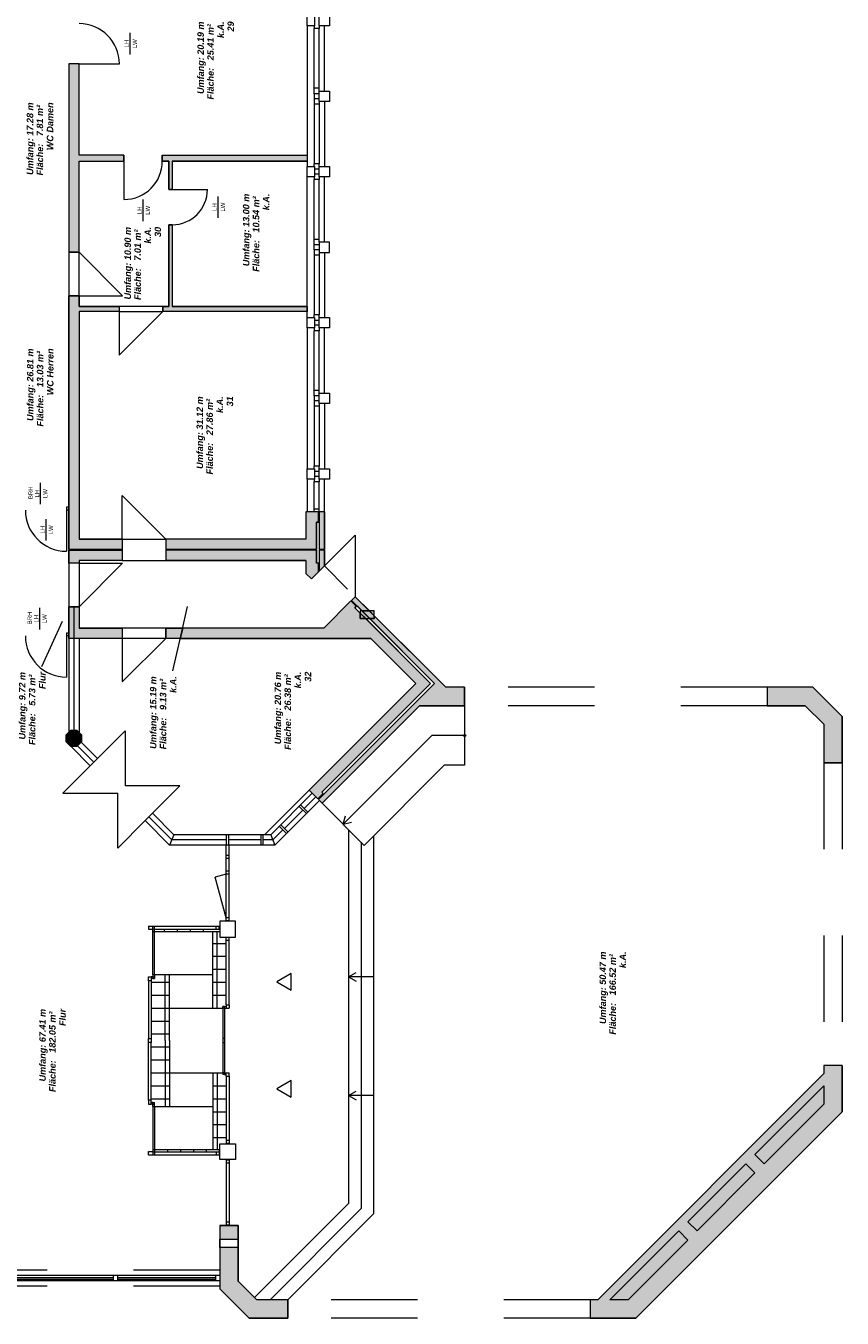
# Model space of a CAD drawing. Header units: metres. Extents: x -111 to 152, y -132 to 99.
# Tile 245 of 256: x -7 to 12, y 21 to 51. Entities that reach past the tile are written whole.
import ezdxf

# ---------------------------------------------------------------- set-up
doc = ezdxf.new("R2010")
doc.units = ezdxf.units.M
doc.linetypes.add('gestrichelt - 02', pattern=[4, 2, -2])
doc.layers.add('_EG - B (3D)', color=7, linetype='Continuous', lineweight=9)
doc.layers.add('COE_Bestand-allg.', color=7, linetype='Continuous', lineweight=9)
doc.styles.add('Arial', font='arial.ttf')
doc.styles.add('Arial (bold italic)', font='arialbi.ttf')

# ---------------------------------------------------------------- blocks, each defined once
blk = doc.blocks.new('Group-11')
at = {"layer": 'COE_Bestand-allg.', "linetype": 'Continuous', "lineweight": 0, "transparency": 33554687}
for points in [[(-5.825, 45.62), (-5.825, 47.73), (-4.785, 47.73), (-4.785, 47.87), (-5.825, 47.87), (-5.825, 49.98), (-6.065, 49.98), (-6.065, 45.62)], [(-3.665, 47.73), (-3.665, 47.07), (-3.745, 47.07), (-3.745, 47.73), (-3.895, 47.73), (-3.895, 47.87), (-0.538, 47.87), (-0.538, 47.73)], [(-3.665, 46.255), (-3.665, 44.36), (-0.538, 44.36), (-0.538, 44.245), (-3.885, 44.245), (-3.885, 44.36), (-3.745, 44.36), (-3.745, 46.255)], [(-4.825, 38.973), (-4.825, 38.733), (-6.065, 38.733), (-6.065, 44.61), (-5.825, 44.61), (-5.825, 44.36), (-4.895, 44.36), (-4.895, 44.245), (-5.825, 44.245), (-5.825, 38.973)], [(-0.325, 38.733), (-0.325, 39.363), (-0.278, 39.363), (-0.278, 39.603), (-0.565, 39.603), (-0.565, 38.973), (-3.815, 38.973), (-3.815, 38.733)], [(-0.138, 38.733), (-0.138, 39.603), (-0.258, 39.603), (-0.258, 38.733)], [(-4.825, 38.713), (-4.825, 38.473), (-5.825, 38.473), (-5.825, 38.415), (-6.065, 38.415), (-6.065, 38.713)], [(-0.278, 38.213), (-0.278, 38.413), (-0.325, 38.413), (-0.325, 38.713), (-3.815, 38.713), (-3.815, 38.473), (-0.565, 38.473), (-0.565, 38.175), (-0.44, 38.05)], [(-0.138, 38.353), (-0.138, 38.713), (-0.258, 38.713), (-0.258, 38.233)], [(2.32, 35.63), (0.82, 37.13), (0.691, 37.13), (0.691, 37.259), (0.82, 37.13), (1.019, 37.13), (1.019, 37.311), (0.691, 37.311), (0.691, 37.259), (0.568, 37.382), (0.601, 37.416), (0.478, 37.539), (-0.149, 36.913), (-3.423, 36.913), (-3.478, 36.673), (0.938, 36.673), (1.98, 35.63), (-0.495, 33.155), (-0.291, 32.952), (-0.168, 33.076), (-0.201, 33.109)], [(1.019, 37.311), (0.904, 37.311), (0.577, 37.638), (0.492, 37.553), (0.734, 37.311), (0.904, 37.311), (1.019, 37.196)], [(-5.825, 37.405), (-5.825, 36.913), (-4.825, 36.913), (-4.825, 36.673), (-6.065, 36.673), (-6.065, 37.405)], [(3.112, 35.54), (2.675, 35.54), (1.019, 37.196), (1.019, 37.13), (0.916, 37.13), (0.734, 37.311), (0.691, 37.311), (0.691, 37.13), (0.916, 37.13), (2.415, 35.63), (-0.277, 32.938), (-0.192, 32.853), (2.067, 35.113), (3.112, 35.113)], [(-3.478, 36.673), (-3.815, 36.673), (-3.815, 36.913), (-3.423, 36.913)], [(11.862, 33.788), (11.862, 34.86), (11.182, 35.54), (10.122, 35.54), (10.122, 35.113), (11.005, 35.113), (11.435, 34.683), (11.435, 33.788)], [(-5.763, 34.433), (-5.869, 34.54), (-6.021, 34.54), (-6.128, 34.433), (-6.128, 34.282), (-6.021, 34.175), (-5.869, 34.175), (-5.763, 34.282)], [(11.862, 26.778), (11.435, 26.778), (11.435, 26.589), (6.198, 21.353), (6.022, 21.353), (6.022, 20.925), (7.082, 20.925), (11.862, 25.705)], [(-2.136, 22.751), (-2.138, 22.751), (-2.138, 23.07), (-2.565, 23.07), (-2.565, 22.751), (-2.566, 22.751), (-2.566, 22.565), (-2.565, 22.565), (-2.565, 22.751), (-2.138, 22.751), (-2.138, 22.565), (-2.136, 22.565)], [(-0.988, 21.353), (-1.708, 21.353), (-2.138, 21.782), (-2.138, 22.565), (-2.565, 22.565), (-2.565, 21.605), (-1.885, 20.925), (-0.988, 20.925)]]:
    blk.add_hatch(color=252, dxfattribs=at).paths.add_polyline_path(points)
at = {"layer": 'COE_Bestand-allg.', "color": 7, "linetype": 'Continuous', "lineweight": 9, "transparency": 33554687}
for p, q in [((-4.64, 50.198), (-4.64, 50.698)), ((-0.538, 50.863), (-0.538, 47.603)), ((-0.378, 50.863), (-0.378, 50.8)), ((-0.378, 49.415), (-0.378, 50.8)), ((-0.258, 50.8), (-0.378, 50.8)), ((-0.258, 50.863), (-0.258, 50.8)), ((-0.258, 49.415), (-0.258, 50.8)), ((-0.138, 49.353), (-0.138, 50.863)), ((-6.065, 49.98), (-6.065, 45.62)), ((-5.825, 49.98), (-6.065, 49.98)), ((-5.825, 47.87), (-5.825, 49.98)), ((-5.825, 49.98), (-4.89, 49.98)), ((-0.378, 49.29), (-0.378, 49.415)), ((-0.258, 49.415), (-0.378, 49.415)), ((-0.258, 49.353), (-0.258, 49.415)), ((-0.378, 49.29), (-0.378, 49.175)), ((-0.258, 49.29), (-0.378, 49.29)), ((-0.378, 49.175), (-0.378, 49.05)), ((-0.258, 49.175), (-0.378, 49.175)), ((-0.258, 49.113), (-0.258, 49.05)), ((-0.138, 49.113), (-0.138, 47.603)), ((-0.378, 49.05), (-0.378, 47.665)), ((-0.258, 49.05), (-0.378, 49.05)), ((-0.258, 49.05), (-0.258, 47.665)), ((-4.785, 47.87), (-5.825, 47.87)), ((-5.825, 45.62), (-5.825, 47.73)), ((-5.825, 47.73), (-4.785, 47.73)), ((-4.785, 47.87), (-4.785, 47.73)), ((-4.785, 47.73), (-4.785, 46.84)), ((-3.895, 47.87), (-0.538, 47.87)), ((-3.895, 47.87), (-3.895, 47.73)), ((-3.895, 47.73), (-3.745, 47.73)), ((-3.745, 47.73), (-3.745, 47.07)), ((-3.665, 47.73), (-3.665, 47.07)), ((-3.665, 47.73), (-0.538, 47.73)), ((-0.378, 47.603), (-0.378, 47.665)), ((-0.258, 47.665), (-0.378, 47.665)), ((-0.258, 47.603), (-0.258, 47.665)), ((-0.538, 44.103), (-0.538, 47.363)), ((-0.378, 47.363), (-0.378, 47.3)), ((-0.258, 47.54), (-0.365, 47.54)), ((-0.258, 47.425), (-0.365, 47.425)), ((-0.258, 47.363), (-0.258, 47.3)), ((-0.138, 45.853), (-0.138, 47.363)), ((-3.745, 47.07), (-3.665, 47.07)), ((-3.665, 47.07), (-2.85, 47.07)), ((-0.378, 45.915), (-0.378, 47.3)), ((-0.258, 47.3), (-0.378, 47.3)), ((-0.258, 45.915), (-0.258, 47.3)), ((-4.34, 46.34), (-4.34, 46.84)), ((-2.6, 46.413), (-2.6, 46.913)), ((-3.745, 46.255), (-3.745, 44.36)), ((-3.665, 46.255), (-3.745, 46.255)), ((-3.665, 46.255), (-3.665, 44.36)), ((-0.378, 45.79), (-0.378, 45.915)), ((-0.258, 45.915), (-0.378, 45.915)), ((-0.258, 45.853), (-0.258, 45.915)), ((-5.825, 45.62), (-6.065, 45.62)), ((-4.815, 44.61), (-5.825, 45.62)), ((-0.378, 45.675), (-0.378, 45.79)), ((-0.258, 45.79), (-0.378, 45.79)), ((-0.258, 45.675), (-0.378, 45.675)), ((-0.378, 45.675), (-0.378, 45.55)), ((-0.378, 45.55), (-0.378, 44.165)), ((-0.258, 45.55), (-0.378, 45.55)), ((-0.258, 45.613), (-0.258, 45.55)), ((-0.258, 45.55), (-0.258, 44.165)), ((-0.138, 45.613), (-0.138, 44.103)), ((-6.065, 44.61), (-6.065, 38.733)), ((-5.825, 44.61), (-6.065, 44.61)), ((-5.825, 44.36), (-5.825, 44.61)), ((-5.825, 44.61), (-4.815, 44.61)), ((-4.895, 44.36), (-5.825, 44.36)), ((-4.895, 44.36), (-4.895, 44.245)), ((-3.885, 44.36), (-3.885, 44.245)), ((-3.745, 44.36), (-3.885, 44.36)), ((-0.538, 44.36), (-3.665, 44.36)), ((-5.825, 44.245), (-5.825, 38.973)), ((-4.895, 44.245), (-5.825, 44.245)), ((-4.895, 44.245), (-4.895, 43.235)), ((-4.895, 43.235), (-3.885, 44.245)), ((-0.538, 44.245), (-3.885, 44.245)), ((-0.378, 44.103), (-0.378, 44.165)), ((-0.258, 44.165), (-0.378, 44.165)), ((-0.258, 44.04), (-0.365, 44.04)), ((-0.258, 44.103), (-0.258, 44.165)), ((-0.538, 43.863), (-0.538, 40.603)), ((-0.378, 43.863), (-0.378, 43.8)), ((-0.378, 42.415), (-0.378, 43.8)), ((-0.258, 43.8), (-0.378, 43.8)), ((-0.258, 43.925), (-0.365, 43.925)), ((-0.258, 43.863), (-0.258, 43.8)), ((-0.258, 42.415), (-0.258, 43.8)), ((-0.138, 42.353), (-0.138, 43.863)), ((-0.378, 42.29), (-0.378, 42.415)), ((-0.258, 42.415), (-0.378, 42.415)), ((-0.378, 42.29), (-0.378, 42.175)), ((-0.258, 42.29), (-0.378, 42.29)), ((-0.258, 42.353), (-0.258, 42.415)), ((-0.378, 42.175), (-0.378, 42.05)), ((-0.258, 42.175), (-0.378, 42.175)), ((-0.378, 42.05), (-0.378, 40.665)), ((-0.258, 42.05), (-0.378, 42.05)), ((-0.258, 42.113), (-0.258, 42.05)), ((-0.258, 42.05), (-0.258, 40.665)), ((-0.138, 42.113), (-0.138, 40.603)), ((-0.378, 40.603), (-0.378, 40.665)), ((-0.258, 40.665), (-0.378, 40.665)), ((-0.258, 40.54), (-0.365, 40.54)), ((-0.258, 40.425), (-0.365, 40.425)), ((-0.258, 40.603), (-0.258, 40.665)), ((-6.715, 39.778), (-6.715, 40.278)), ((-0.538, 40.363), (-0.538, 39.603)), ((-0.378, 40.363), (-0.378, 40.3)), ((-0.378, 39.665), (-0.378, 40.3)), ((-0.258, 40.3), (-0.378, 40.3)), ((-0.258, 40.363), (-0.258, 40.3)), ((-0.258, 39.665), (-0.258, 40.3)), ((-0.138, 39.603), (-0.138, 40.363)), ((-4.825, 38.973), (-4.825, 39.983)), ((-4.825, 39.983), (-3.815, 38.973)), ((-6.065, 39.71), (-6.115, 39.71)), ((-6.115, 39.71), (-6.115, 39.645)), ((-6.065, 39.645), (-6.115, 39.645)), ((-6.115, 39.645), (-6.115, 38.69)), ((-0.278, 39.603), (-0.565, 39.603)), ((-0.565, 39.603), (-0.565, 38.973)), ((-0.378, 39.603), (-0.378, 39.665)), ((-0.258, 39.665), (-0.378, 39.665)), ((-0.278, 39.603), (-0.278, 39.363)), ((-0.258, 39.603), (-0.258, 39.665)), ((-0.138, 39.603), (-0.258, 39.603)), ((-0.258, 39.603), (-0.258, 38.733)), ((-0.138, 39.603), (-0.138, 38.733)), ((-6.585, 38.938), (-6.585, 39.438)), ((-0.325, 39.363), (-0.325, 38.733)), ((-0.278, 39.363), (-0.325, 39.363)), ((-4.825, 38.973), (-5.825, 38.973)), ((-4.825, 38.973), (-4.825, 38.733)), ((-3.815, 38.973), (-3.815, 38.473)), ((-0.565, 38.973), (-3.815, 38.973)), ((-0.138, 38.353), (0.577, 39.067)), ((0.577, 39.067), (0.577, 37.638)), ((-4.825, 38.733), (-6.065, 38.733)), ((-6.065, 38.713), (-6.065, 38.415)), ((-4.825, 38.713), (-6.065, 38.713)), ((-4.825, 38.733), (-4.825, 38.713)), ((-4.825, 38.713), (-4.825, 38.473)), ((-0.325, 38.733), (-3.815, 38.733)), ((-0.325, 38.713), (-3.815, 38.713)), ((-0.325, 38.713), (-0.325, 38.413)), ((-0.138, 38.733), (-0.258, 38.733)), ((-0.138, 38.713), (-0.258, 38.713)), ((-0.258, 38.713), (-0.258, 38.233)), ((-0.138, 38.713), (-0.138, 38.353)), ((-5.825, 38.415), (-6.065, 38.415)), ((-5.825, 38.473), (-5.825, 38.415)), ((-4.825, 38.473), (-5.825, 38.473)), ((-5.825, 38.415), (-4.815, 38.415)), ((-4.815, 38.415), (-5.825, 37.405)), ((-0.565, 38.473), (-3.815, 38.473)), ((-0.565, 38.473), (-0.565, 38.175)), ((-0.278, 38.413), (-0.325, 38.413)), ((-0.278, 38.413), (-0.278, 38.213)), ((-0.138, 38.353), (-0.258, 38.233)), ((-0.565, 38.175), (-0.44, 38.05)), ((-0.278, 38.213), (-0.44, 38.05)), ((0.478, 37.539), (-0.149, 36.913)), ((0.478, 37.539), (0.601, 37.416)), ((0.577, 37.638), (0.492, 37.553)), ((0.492, 37.553), (2.415, 35.63)), ((0.577, 37.638), (2.675, 35.54)), ((-6.735, 36.878), (-6.735, 37.378)), ((-6.065, 37.405), (-6.065, 34.496)), ((-5.825, 37.405), (-6.065, 37.405)), ((-6.065, 36.673), (-6.065, 37.405)), ((-5.945, 37.405), (-5.945, 34.54)), ((-5.825, 37.405), (-5.825, 36.913)), ((-3.443, 36.827), (-3.31, 37.408)), ((0.601, 37.416), (0.568, 37.382)), ((0.568, 37.382), (2.32, 35.63)), ((-6.685, 36.023), (-6.205, 37.073)), ((-4.825, 36.913), (-5.825, 36.913)), ((-4.825, 36.913), (-4.825, 36.673)), ((-3.423, 36.913), (-3.815, 36.913)), ((-3.815, 36.913), (-3.815, 36.673)), ((-3.65, 35.923), (-3.443, 36.827)), ((-0.149, 36.913), (-3.423, 36.913)), ((-6.065, 36.795), (-6.115, 36.795)), ((-6.115, 36.795), (-6.115, 36.73)), ((-6.065, 36.73), (-6.115, 36.73)), ((-6.115, 36.73), (-6.115, 35.775)), ((-4.825, 36.673), (-6.065, 36.673)), ((-5.825, 36.673), (-5.825, 34.496)), ((-4.825, 36.673), (-4.825, 35.663)), ((-4.825, 35.663), (-3.815, 36.673)), ((-3.478, 36.673), (-3.815, 36.673)), ((0.938, 36.673), (-3.478, 36.673)), ((0.938, 36.673), (1.98, 35.63)), ((1.98, 35.63), (-0.495, 33.155)), ((2.415, 35.63), (-0.277, 32.938)), ((2.32, 35.63), (-0.201, 33.109)), ((3.112, 35.54), (2.675, 35.54)), ((3.112, 35.54), (3.112, 35.113)), ((11.182, 35.54), (10.122, 35.54)), ((10.122, 35.54), (10.122, 35.113)), ((11.182, 35.54), (11.862, 34.86)), ((2.067, 35.113), (-0.192, 32.853)), ((3.112, 35.113), (2.067, 35.113)), ((3.112, 35.113), (3.112, 33.733)), ((11.005, 35.113), (10.122, 35.113)), ((11.005, 35.113), (11.435, 34.683)), ((11.862, 34.86), (11.862, 33.788)), ((-5.396, 33.893), (-4.76, 34.53)), ((-4.76, 34.53), (-4.76, 33.257)), ((11.435, 34.683), (11.435, 33.788)), ((-6.018, 34.175), (-5.566, 33.723)), ((-5.859, 34.186), (-5.481, 33.808)), ((-5.774, 34.271), (-5.396, 33.893)), ((0.296, 32.365), (2.353, 34.423)), ((3.112, 34.423), (2.353, 34.423)), ((-5.396, 33.893), (-5.566, 33.723)), ((-5.566, 33.723), (-6.202, 33.087)), ((2.639, 33.733), (0.784, 31.877)), ((3.112, 33.733), (2.639, 33.733)), ((11.862, 33.788), (11.435, 33.788)), ((-3.487, 33.257), (-4.76, 33.257)), ((-4.123, 32.62), (-3.487, 33.257)), ((-6.202, 33.087), (-4.93, 33.087)), ((-4.93, 31.814), (-4.93, 33.087)), ((-0.424, 33.085), (-1.383, 32.125)), ((-0.339, 33), (-0.607, 32.732)), ((-0.495, 33.155), (-0.291, 32.952)), ((-0.168, 33.076), (-0.291, 32.952)), ((-0.277, 32.938), (-0.192, 32.853)), ((-0.201, 33.109), (-0.168, 33.076)), ((-0.254, 32.915), (-1.284, 31.885)), ((-0.642, 32.696), (-1.067, 32.272)), ((-0.557, 32.612), (-0.727, 32.781)), ((-0.522, 32.647), (-0.692, 32.817)), ((0.784, 31.877), (-0.192, 32.853)), ((-4.293, 32.451), (-4.93, 31.814)), ((-4.123, 32.62), (-4.293, 32.451)), ((-4.293, 32.451), (-3.727, 31.885)), ((-4.208, 32.536), (-3.678, 32.005)), ((-4.123, 32.62), (-3.628, 32.125)), ((-0.982, 32.187), (-1.151, 32.357)), ((0.296, 32.365), (0.347, 32.558)), ((0.296, 32.365), (0.489, 32.417)), ((-3.628, 32.125), (-3.727, 31.885)), ((-1.383, 32.125), (-3.628, 32.125)), ((-2.407, 31.885), (-2.407, 32.125)), ((-2.357, 31.885), (-2.357, 32.125)), ((-1.607, 31.885), (-1.607, 32.125)), ((-1.558, 31.885), (-1.558, 32.125)), ((-1.383, 32.125), (-1.284, 31.885)), ((-1.102, 32.237), (-1.334, 32.005)), ((-1.017, 32.152), (-1.187, 32.322)), ((0.422, 32.238), (0.422, 23.583)), ((1.002, 32.096), (1.002, 23.343)), ((-1.284, 31.885), (-3.727, 31.885)), ((-2.407, 32.005), (-3.678, 32.005)), ((-2.419, 30.119), (-2.419, 31.885)), ((-1.607, 32.005), (-2.357, 32.005)), ((-2.347, 30.119), (-2.347, 31.885)), ((-1.334, 32.005), (-1.558, 32.005)), ((0.712, 31.948), (0.712, 23.463)), ((-2.347, 31.646), (-2.419, 31.646)), ((-2.347, 31.577), (-2.419, 31.577)), ((-2.419, 31.208), (-2.671, 31.14)), ((-2.419, 30.198), (-2.671, 31.14)), ((-2.347, 31.277), (-2.419, 31.277)), ((-2.347, 31.208), (-2.419, 31.208)), ((-4.215, 30.009), (-4.114, 30.009)), ((-4.215, 30.009), (-4.215, 29.934)), ((-4.114, 30.009), (-4.076, 30.009)), ((-4.114, 29.934), (-4.114, 30.009)), ((-4.076, 30.009), (-2.575, 30.009)), ((-4.076, 29.937), (-4.076, 30.009)), ((-2.644, 29.937), (-2.644, 30.009)), ((-2.575, 29.937), (-2.575, 30.009)), ((-2.575, 30.009), (-2.565, 30.009)), ((-2.347, 30.198), (-2.419, 30.198)), ((-2.347, 30.129), (-2.419, 30.129)), ((-4.215, 29.934), (-4.114, 29.934)), ((-4.114, 29.937), (-4.076, 29.937)), ((-4.114, 29.884), (-4.114, 29.934)), ((-4.114, 28.884), (-4.114, 29.884)), ((-4.114, 29.884), (-4.076, 29.884)), ((-4.076, 29.937), (-2.575, 29.937)), ((-4.076, 29.884), (-4.076, 29.937)), ((-4.076, 28.884), (-4.076, 29.884)), ((-4.076, 29.884), (-2.565, 29.884)), ((-3.844, 29.884), (-3.844, 29.937)), ((-3.544, 29.884), (-3.544, 29.937)), ((-3.244, 29.884), (-3.244, 29.937)), ((-2.944, 29.884), (-2.944, 29.937)), ((-2.726, 28.108), (-2.726, 29.884)), ((-2.626, 28.108), (-2.626, 29.884)), ((-2.575, 29.937), (-2.565, 29.937)), ((-2.419, 29.744), (-2.419, 29.754)), ((-2.419, 28.187), (-2.419, 29.744)), ((-2.347, 29.744), (-2.419, 29.744)), ((-2.347, 29.675), (-2.419, 29.675)), ((-2.347, 29.744), (-2.347, 29.754)), ((-2.347, 28.187), (-2.347, 29.744)), ((-2.726, 29.608), (-2.419, 29.608)), ((-2.726, 29.308), (-2.419, 29.308)), ((-4.114, 28.834), (-4.15, 28.834)), ((-4.114, 28.796), (-4.15, 28.796)), ((-4.114, 28.884), (-4.114, 28.834)), ((-4.114, 28.884), (-4.076, 28.884)), ((-4.114, 28.834), (-4.076, 28.834)), ((-4.114, 28.834), (-4.114, 28.796)), ((-4.114, 28.796), (-4.076, 28.796)), ((-4.076, 28.884), (-4.076, 28.834)), ((-4.076, 28.884), (-3.726, 28.884)), ((-4.076, 28.834), (-4.076, 28.796)), ((-3.826, 27.358), (-3.826, 28.884)), ((-3.726, 27.358), (-3.726, 28.884)), ((-3.726, 28.884), (-2.726, 28.884)), ((-2.726, 29.008), (-2.419, 29.008)), ((0.422, 28.833), (0.596, 28.933)), ((1.002, 28.833), (0.422, 28.833)), ((0.422, 28.833), (0.596, 28.733)), ((-4.215, 28.74), (-4.215, 27.405)), ((-4.15, 28.74), (-4.15, 27.405)), ((-4.15, 28.708), (-3.726, 28.708)), ((-2.726, 28.708), (-2.419, 28.708)), ((-4.15, 28.408), (-3.726, 28.408)), ((-2.726, 28.408), (-2.419, 28.408)), ((-2.455, 28.146), (-2.493, 28.146)), ((-2.493, 28.108), (-2.493, 28.146)), ((-2.455, 28.108), (-2.455, 28.146)), ((-2.455, 28.146), (-2.419, 28.146)), ((-2.419, 28.187), (-2.347, 28.187)), ((-2.419, 28.187), (-2.419, 28.108)), ((-2.347, 28.187), (-2.347, 28.108)), ((-4.15, 28.108), (-3.726, 28.108)), ((-3.726, 28.108), (-2.493, 28.108)), ((-2.493, 28.108), (-2.493, 27.408)), ((-2.455, 28.108), (-2.493, 28.108)), ((-2.455, 28.108), (-2.455, 27.408)), ((-2.455, 28.108), (-2.419, 28.108)), ((-2.419, 28.108), (-2.347, 28.108)), ((-4.15, 27.808), (-3.726, 27.808)), ((-4.215, 25.976), (-4.215, 27.311)), ((-4.15, 27.508), (-3.726, 27.508)), ((-4.15, 25.976), (-4.15, 27.311)), ((-3.826, 27.358), (-3.826, 25.832)), ((-3.726, 27.358), (-3.726, 25.832)), ((-2.493, 27.408), (-2.493, 27.308)), ((-2.493, 27.408), (-2.455, 27.408)), ((-2.493, 27.308), (-2.493, 26.608)), ((-2.493, 27.308), (-2.455, 27.308)), ((-2.455, 27.408), (-2.455, 27.308)), ((-2.455, 27.308), (-2.455, 26.608)), ((-4.15, 27.208), (-3.726, 27.208)), ((-4.15, 26.908), (-3.726, 26.908)), ((11.435, 26.778), (11.435, 26.589)), ((11.862, 26.778), (11.435, 26.778)), ((11.862, 26.778), (11.862, 25.705)), ((-4.15, 26.608), (-3.726, 26.608)), ((-3.726, 26.608), (-2.493, 26.608)), ((-2.726, 26.608), (-2.726, 24.832)), ((-2.626, 26.608), (-2.626, 24.832)), ((-2.455, 26.608), (-2.493, 26.608)), ((-2.493, 26.608), (-2.493, 26.57)), ((-2.455, 26.57), (-2.493, 26.57)), ((-2.455, 26.608), (-2.455, 26.57)), ((-2.455, 26.608), (-2.419, 26.608)), ((-2.455, 26.57), (-2.419, 26.57)), ((-2.419, 26.608), (-2.347, 26.608)), ((-2.419, 26.529), (-2.419, 26.608)), ((-2.419, 26.529), (-2.419, 24.972)), ((-2.419, 26.529), (-2.347, 26.529)), ((-2.347, 26.529), (-2.347, 26.608)), ((-2.347, 26.529), (-2.347, 24.972)), ((6.198, 21.353), (11.435, 26.589)), ((-4.15, 26.308), (-3.726, 26.308)), ((-2.726, 26.308), (-2.419, 26.308)), ((0.422, 26.083), (0.596, 26.183)), ((1.002, 26.083), (0.422, 26.083)), ((0.422, 26.083), (0.596, 25.983)), ((9.842, 24.713), (11.435, 26.306)), ((11.435, 26.306), (11.435, 25.882)), ((-4.15, 26.008), (-3.726, 26.008)), ((-4.114, 25.92), (-4.15, 25.92)), ((-4.114, 25.882), (-4.15, 25.882)), ((-4.114, 25.92), (-4.076, 25.92)), ((-4.114, 25.882), (-4.114, 25.92)), ((-4.114, 25.882), (-4.076, 25.882)), ((-4.114, 25.832), (-4.114, 25.882)), ((-4.114, 25.832), (-4.114, 24.832)), ((-4.114, 25.832), (-4.076, 25.832)), ((-4.076, 25.882), (-4.076, 25.92)), ((-4.076, 25.832), (-4.076, 25.882)), ((-4.076, 25.832), (-4.076, 24.832)), ((-4.076, 25.832), (-3.726, 25.832)), ((-3.726, 25.832), (-2.726, 25.832)), ((-2.726, 26.008), (-2.419, 26.008)), ((10.054, 24.501), (11.435, 25.882)), ((-2.726, 25.708), (-2.419, 25.708)), ((7.082, 20.925), (11.862, 25.705)), ((-2.726, 25.408), (-2.419, 25.408)), ((-2.726, 25.108), (-2.419, 25.108)), ((-2.347, 25.041), (-2.419, 25.041)), ((-2.347, 24.972), (-2.419, 24.972)), ((-2.419, 24.972), (-2.419, 24.962)), ((-2.347, 24.972), (-2.347, 24.962)), ((-4.215, 24.707), (-4.215, 24.782)), ((-4.215, 24.782), (-4.114, 24.782)), ((-4.215, 24.707), (-4.114, 24.707)), ((-4.114, 24.832), (-4.114, 24.779)), ((-4.114, 24.832), (-4.076, 24.832)), ((-4.114, 24.779), (-4.076, 24.779)), ((-4.114, 24.779), (-4.114, 24.707)), ((-4.114, 24.707), (-4.076, 24.707)), ((-4.076, 24.832), (-4.076, 24.779)), ((-4.076, 24.832), (-2.565, 24.832)), ((-4.076, 24.779), (-2.575, 24.779)), ((-4.076, 24.779), (-4.076, 24.707)), ((-4.076, 24.707), (-2.575, 24.707)), ((-3.776, 24.832), (-3.776, 24.779)), ((-3.476, 24.832), (-3.476, 24.779)), ((-3.176, 24.832), (-3.176, 24.779)), ((-2.876, 24.832), (-2.876, 24.779)), ((-2.644, 24.779), (-2.644, 24.707)), ((-2.576, 24.832), (-2.576, 24.779)), ((-2.575, 24.779), (-2.575, 24.707)), ((-2.575, 24.779), (-2.565, 24.779)), ((-2.575, 24.707), (-2.565, 24.707)), ((-2.419, 24.597), (-2.419, 23.07)), ((-2.347, 24.587), (-2.419, 24.587)), ((-2.347, 24.597), (-2.347, 23.07)), ((10.054, 24.501), (9.842, 24.713)), ((-2.347, 24.518), (-2.419, 24.518)), ((8.286, 23.158), (9.63, 24.501)), ((8.498, 22.946), (9.842, 24.289)), ((9.842, 24.289), (9.63, 24.501)), ((-1.758, 21.402), (0.422, 23.583)), ((-1.398, 21.353), (0.712, 23.463)), ((-2.565, 23.07), (-2.565, 21.605)), ((-2.565, 23.07), (-2.138, 23.07)), ((-2.347, 23.149), (-2.419, 23.149)), ((-2.347, 23.08), (-2.419, 23.08)), ((-2.138, 23.07), (-2.138, 21.782)), ((-0.988, 21.353), (1.002, 23.343)), ((8.498, 22.946), (8.286, 23.158)), ((6.481, 21.353), (8.074, 22.946)), ((8.286, 22.733), (8.074, 22.946)), ((6.905, 21.353), (8.286, 22.733)), ((-5.025, 21.913), (-7.295, 21.913)), ((-5.025, 21.858), (-7.295, 21.858)), ((-4.925, 21.913), (-5.025, 21.913)), ((-5.025, 21.788), (-5.025, 21.913)), ((-2.665, 21.913), (-4.925, 21.913)), ((-4.925, 21.788), (-4.925, 21.913)), ((-2.665, 21.858), (-4.925, 21.858)), ((-2.565, 21.913), (-2.665, 21.913)), ((-2.665, 21.913), (-2.665, 21.788)), ((-5.025, 21.823), (-7.295, 21.823)), ((-5.025, 21.788), (-7.295, 21.788)), ((-4.925, 21.788), (-5.025, 21.788)), ((-2.665, 21.823), (-4.925, 21.823)), ((-2.665, 21.788), (-4.925, 21.788)), ((-2.565, 21.788), (-2.665, 21.788)), ((-2.565, 21.605), (-1.885, 20.925)), ((-2.138, 21.782), (-1.708, 21.353)), ((-0.988, 21.353), (-1.708, 21.353)), ((-0.988, 21.353), (-0.988, 20.925)), ((6.198, 21.353), (6.022, 21.353)), ((6.022, 21.353), (6.022, 20.925)), ((6.905, 21.353), (6.481, 21.353)), ((-0.988, 20.925), (-1.885, 20.925)), ((7.082, 20.925), (6.022, 20.925))]:
    blk.add_line(p, q, dxfattribs=at)
at = {"layer": 'COE_Bestand-allg.', "color": 7, "linetype": 'gestrichelt - 02', "lineweight": 9, "transparency": 33554687}
for p, q in [((-6.065, 45.62), (-6.065, 44.61)), ((-5.825, 44.61), (-5.825, 45.62)), ((-3.885, 44.36), (-4.895, 44.36)), ((-4.895, 44.245), (-3.885, 44.245)), ((-4.825, 38.973), (-3.815, 38.973)), ((-6.065, 38.415), (-6.065, 37.405)), ((-5.825, 38.415), (-5.825, 37.405)), ((-4.825, 38.473), (-3.815, 38.473)), ((0.4, 37.815), (-0.138, 38.353)), ((-3.815, 36.913), (-4.825, 36.913)), ((-3.815, 36.673), (-4.825, 36.673)), ((10.122, 35.54), (3.112, 35.54)), ((10.122, 35.113), (3.112, 35.113)), ((11.435, 33.788), (11.435, 26.778)), ((11.862, 33.788), (11.862, 26.778)), ((-0.495, 33.155), (-1.525, 32.125)), ((-2.565, 22.033), (-7.395, 22.033)), ((-2.565, 21.668), (-7.395, 21.668)), ((6.022, 21.353), (-0.988, 21.353)), ((6.022, 20.925), (-0.988, 20.925))]:
    blk.add_line(p, q, dxfattribs=at)
at = {"layer": 'COE_Bestand-allg.', "color": 7, "linetype": 'Continuous', "lineweight": 9, "transparency": 33554687, "flags": 128}
for points in [[(-0.538, 50.863), (-0.538, 51.103), (-0.365, 51.103), (-0.365, 50.863)], [(-0.258, 50.863), (-0.258, 51.103), (-0.018, 51.103), (-0.018, 50.863)], [(-5.825, 45.62), (-5.825, 47.73), (-4.785, 47.73), (-4.785, 47.87), (-5.825, 47.87), (-5.825, 49.98), (-6.065, 49.98), (-6.065, 45.62)], [(-0.258, 49.113), (-0.258, 49.353), (-0.018, 49.353), (-0.018, 49.113)], [(-3.665, 47.73), (-3.665, 47.07), (-3.745, 47.07), (-3.745, 47.73), (-3.895, 47.73), (-3.895, 47.87), (-0.538, 47.87), (-0.538, 47.73)], [(-0.538, 47.363), (-0.538, 47.603), (-0.365, 47.603), (-0.365, 47.363)], [(-0.258, 47.363), (-0.258, 47.603), (-0.018, 47.603), (-0.018, 47.363)], [(-3.665, 46.255), (-3.665, 44.36), (-0.538, 44.36), (-0.538, 44.245), (-3.885, 44.245), (-3.885, 44.36), (-3.745, 44.36), (-3.745, 46.255)], [(-0.258, 45.853), (-0.258, 45.613), (-0.018, 45.613), (-0.018, 45.853)], [(-4.825, 38.973), (-4.825, 38.733), (-6.065, 38.733), (-6.065, 44.61), (-5.825, 44.61), (-5.825, 44.36), (-4.895, 44.36), (-4.895, 44.245), (-5.825, 44.245), (-5.825, 38.973)], [(-0.538, 43.863), (-0.538, 44.103), (-0.365, 44.103), (-0.365, 43.863)], [(-0.258, 43.863), (-0.258, 44.103), (-0.018, 44.103), (-0.018, 43.863)], [(-0.258, 42.113), (-0.258, 42.353), (-0.018, 42.353), (-0.018, 42.113)], [(-0.538, 40.363), (-0.538, 40.603), (-0.365, 40.603), (-0.365, 40.363)], [(-0.258, 40.363), (-0.258, 40.603), (-0.018, 40.603), (-0.018, 40.363)], [(-0.325, 38.733), (-0.325, 39.363), (-0.278, 39.363), (-0.278, 39.603), (-0.565, 39.603), (-0.565, 38.973), (-3.815, 38.973), (-3.815, 38.733)], [(-0.138, 38.733), (-0.138, 39.603), (-0.258, 39.603), (-0.258, 38.733)], [(-4.825, 38.713), (-4.825, 38.473), (-5.825, 38.473), (-5.825, 38.415), (-6.065, 38.415), (-6.065, 38.713)], [(-0.278, 38.213), (-0.278, 38.413), (-0.325, 38.413), (-0.325, 38.713), (-3.815, 38.713), (-3.815, 38.473), (-0.565, 38.473), (-0.565, 38.175), (-0.44, 38.05)], [(-0.138, 38.353), (-0.138, 38.713), (-0.258, 38.713), (-0.258, 38.233)], [(2.32, 35.63), (0.82, 37.13), (0.691, 37.13), (0.691, 37.259), (0.82, 37.13), (1.019, 37.13), (1.019, 37.311), (0.691, 37.311), (0.691, 37.259), (0.568, 37.382), (0.601, 37.416), (0.478, 37.539), (-0.149, 36.913), (-3.423, 36.913), (-3.478, 36.673), (0.938, 36.673), (1.98, 35.63), (-0.495, 33.155), (-0.291, 32.952), (-0.168, 33.076), (-0.201, 33.109)], [(1.019, 37.311), (0.904, 37.311), (0.577, 37.638), (0.492, 37.553), (0.734, 37.311), (0.904, 37.311), (1.019, 37.196)], [(-5.825, 37.405), (-5.825, 36.913), (-4.825, 36.913), (-4.825, 36.673), (-6.065, 36.673), (-6.065, 37.405)], [(3.112, 35.54), (2.675, 35.54), (1.019, 37.196), (1.019, 37.13), (0.916, 37.13), (0.734, 37.311), (0.691, 37.311), (0.691, 37.13), (0.916, 37.13), (2.415, 35.63), (-0.277, 32.938), (-0.192, 32.853), (2.067, 35.113), (3.112, 35.113)], [(-3.478, 36.673), (-3.815, 36.673), (-3.815, 36.913), (-3.423, 36.913)], [(11.862, 33.788), (11.862, 34.86), (11.182, 35.54), (10.122, 35.54), (10.122, 35.113), (11.005, 35.113), (11.435, 34.683), (11.435, 33.788)], [(-5.763, 34.433), (-5.869, 34.54), (-6.021, 34.54), (-6.128, 34.433), (-6.128, 34.282), (-6.021, 34.175), (-5.869, 34.175), (-5.763, 34.282)], [(-2.2, 29.754), (-2.2, 30.119), (-2.565, 30.119), (-2.565, 29.754)], [(-4.15, 28.834), (-4.15, 28.74), (-4.215, 28.74), (-4.215, 28.834)], [(-0.908, 28.522), (-0.908, 28.908), (-1.242, 28.715)], [(-4.15, 27.405), (-4.15, 27.311), (-4.215, 27.311), (-4.215, 27.405)], [(11.862, 26.778), (11.435, 26.778), (11.435, 26.589), (6.198, 21.353), (6.022, 21.353), (6.022, 20.925), (7.082, 20.925), (11.862, 25.705)], [(-0.908, 26.047), (-0.908, 26.433), (-1.242, 26.24)], [(-4.15, 25.882), (-4.15, 25.976), (-4.215, 25.976), (-4.215, 25.882)], [(-2.2, 24.962), (-2.2, 24.597), (-2.565, 24.597), (-2.565, 24.962)], [(-2.136, 22.751), (-2.138, 22.751), (-2.138, 23.07), (-2.565, 23.07), (-2.565, 22.751), (-2.566, 22.751), (-2.566, 22.565), (-2.565, 22.565), (-2.565, 22.751), (-2.138, 22.751), (-2.138, 22.565), (-2.136, 22.565)], [(-0.988, 21.353), (-1.708, 21.353), (-2.138, 21.782), (-2.138, 22.565), (-2.565, 22.565), (-2.565, 21.605), (-1.885, 20.925), (-0.988, 20.925)]]:
    blk.add_lwpolyline(points, close=True, dxfattribs=at)
at = {"layer": 'COE_Bestand-allg.', "color": 7, "linetype": 'Continuous', "lineweight": 9, "transparency": 33554687}
blk.add_circle((3.112, 34.423), 0.025, dxfattribs=at)
for centre, radius, start, end in [((-5.825, 49.98), 0.935, 0, 90), ((-4.785, 47.73), 0.89, 270, 0), ((-3.665, 47.07), 0.815, 270, 0), ((-6.115, 39.645), 0.955, 180, 270), ((-6.115, 36.73), 0.955, 180, 270)]:
    blk.add_arc(centre, radius, start, end, dxfattribs=at)
at = {"layer": 'COE_Bestand-allg.', "color": 7, "transparency": 33554687, "rotation": 90, "line_spacing_factor": 0.25}
for s, insert, char_height, attachment_point, style in [('k.A.', (-2.618, 50.58), 0.1503, 1, 'Arial (bold italic)'), ('29', (-2.384, 50.732), 0.1503, 1, 'Arial (bold italic)'), ('Umfang: 20.19 m', (-3.082, 49.284), 0.15027, 1, 'Arial (bold italic)'), ('Fläche:   25.41 m² ', (-2.853, 49.155), 0.15027, 1, 'Arial (bold italic)'), ('LH', (-4.774, 50.448), 0.1002, 2, 'Arial'), ('LW', (-4.483, 50.448), 0.1002, 8, 'Arial'), ('Umfang: 17.28 m', (-7.037, 47.409), 0.15027, 1, 'Arial (bold italic)'), ('Fläche:   7.81 m² ', (-6.808, 47.397), 0.15027, 1, 'Arial (bold italic)'), ('WC Damen', (-6.573, 47.981), 0.1503, 1, 'Arial (bold italic)'), ('LH', (-2.734, 46.663), 0.1002, 2, 'Arial'), ('LW', (-2.443, 46.663), 0.1002, 8, 'Arial'), ('Umfang: 13.00 m', (-2.027, 45.294), 0.15027, 1, 'Arial (bold italic)'), ('Fläche:   10.54 m² ', (-1.798, 45.165), 0.15027, 1, 'Arial (bold italic)'), ('k.A.', (-1.563, 46.59), 0.1503, 1, 'Arial (bold italic)'), ('LH', (-4.474, 46.59), 0.1002, 2, 'Arial'), ('LW', (-4.183, 46.59), 0.1002, 8, 'Arial'), ('Umfang: 10.90 m', (-4.772, 44.524), 0.15027, 1, 'Arial (bold italic)'), ('k.A.', (-4.308, 45.82), 0.1503, 1, 'Arial (bold italic)'), ('30', (-4.074, 45.972), 0.1503, 1, 'Arial (bold italic)'), ('Fläche:   7.01 m² ', (-4.543, 44.512), 0.15027, 1, 'Arial (bold italic)'), ('Umfang: 26.81 m', (-7.032, 41.709), 0.15027, 1, 'Arial (bold italic)'), ('Fläche:   13.03 m² ', (-6.803, 41.58), 0.15027, 1, 'Arial (bold italic)'), ('WC Herren', (-6.568, 42.305), 0.1503, 1, 'Arial (bold italic)'), ('k.A.', (-2.638, 41.895), 0.1503, 1, 'Arial (bold italic)'), ('31', (-2.404, 42.047), 0.1503, 1, 'Arial (bold italic)'), ('Umfang: 31.12 m', (-3.102, 40.599), 0.15027, 1, 'Arial (bold italic)'), ('Fläche:   27.86 m² ', (-2.873, 40.47), 0.15027, 1, 'Arial (bold italic)'), ('BRH', (-6.897, 40.046), 0.1002, 8, 'Arial'), ('LW', (-6.558, 40.028), 0.1002, 8, 'Arial'), ('LH', (-6.849, 40.028), 0.1002, 2, 'Arial'), ('LH', (-6.719, 39.188), 0.1002, 2, 'Arial'), ('LW', (-6.428, 39.188), 0.1002, 8, 'Arial'), ('BRH', (-6.917, 37.146), 0.1002, 8, 'Arial'), ('LH', (-6.869, 37.128), 0.1002, 2, 'Arial'), ('LW', (-6.578, 37.128), 0.1002, 8, 'Arial'), ('Umfang: 9.72 m', (-7.217, 34.33), 0.15027, 1, 'Arial (bold italic)'), ('Fläche:   5.73 m² ', (-6.988, 34.202), 0.15027, 1, 'Arial (bold italic)'), ('Flur', (-6.753, 35.499), 0.1503, 1, 'Arial (bold italic)'), ('Umfang: 15.19 m', (-4.182, 34.114), 0.15027, 1, 'Arial (bold italic)'), ('Fläche:   9.13 m² ', (-3.953, 34.102), 0.15027, 1, 'Arial (bold italic)'), ('k.A.', (-3.718, 35.41), 0.1503, 1, 'Arial (bold italic)'), ('Umfang: 20.76 m', (-1.292, 34.219), 0.15027, 1, 'Arial (bold italic)'), ('Fläche:   26.38 m² ', (-1.063, 34.09), 0.15027, 1, 'Arial (bold italic)'), ('k.A.', (-0.828, 35.515), 0.1503, 1, 'Arial (bold italic)'), ('32', (-0.594, 35.667), 0.1503, 1, 'Arial (bold italic)'), ('k.A.', (6.702, 29.035), 0.1503, 1, 'Arial (bold italic)'), ('Umfang: 50.47 m', (6.238, 27.739), 0.15027, 1, 'Arial (bold italic)'), ('Fläche:   166.52 m² ', (6.467, 27.493), 0.15027, 1, 'Arial (bold italic)'), ('Umfang: 67.41 m', (-6.747, 26.409), 0.15027, 1, 'Arial (bold italic)'), ('Fläche:   182.05 m² ', (-6.518, 26.163), 0.15027, 1, 'Arial (bold italic)'), ('Flur', (-6.283, 27.694), 0.1503, 1, 'Arial (bold italic)')]:
    blk.add_mtext(s, dxfattribs=dict(at, insert=insert, char_height=char_height, attachment_point=attachment_point, style=style))
blk = doc.blocks.new('EG - B (3D)')
at = {"layer": 'COE_Bestand-allg.', "color": 7, "transparency": 33554687}
blk.add_blockref('Group-11', (0, 0), dxfattribs=at)

msp = doc.modelspace()

# ---------------------------------------------------------------- block references
at = {"layer": '_EG - B (3D)'}
msp.add_blockref('EG - B (3D)', (0, 0), dxfattribs=at)

doc.saveas('drawing.dxf')
